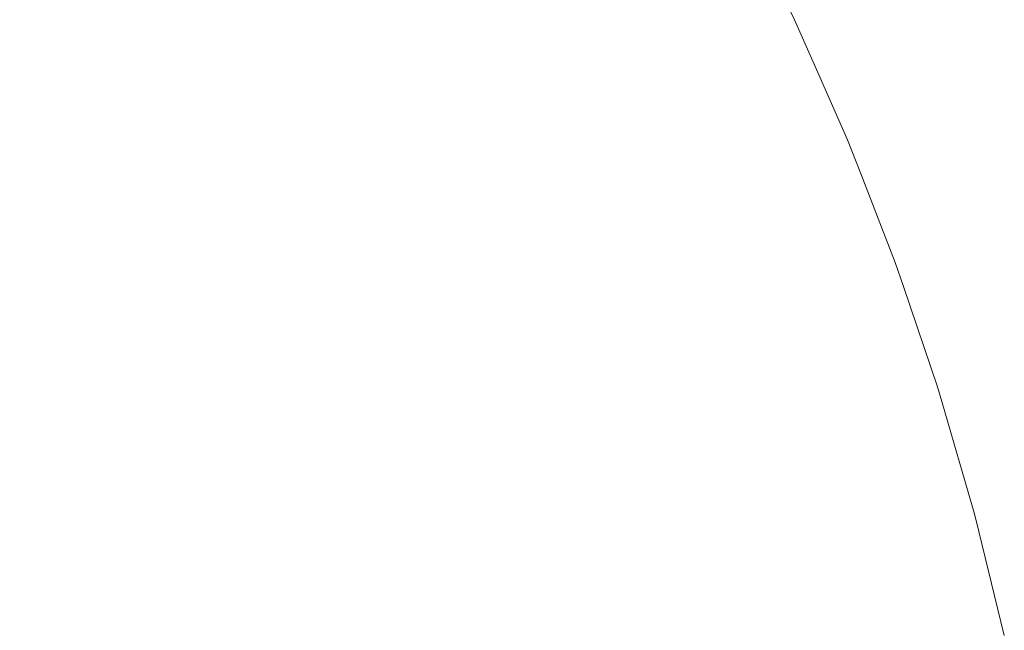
# Model space of a CAD drawing. Header units: centimetres. Extents: x -26 to 27.3, y -25.9 to -24.1.
# Tile 220 of 224: x 27.2474 to 27.2801, y -24.1379 to -24.1176. Entities that reach past the tile are written whole.
import ezdxf

# ---------------------------------------------------------------- set-up
doc = ezdxf.new("R2010")
doc.units = ezdxf.units.CM
doc.header["$LTSCALE"] = 2.54
doc.layers.add('Lucido design-1', color=7, linetype='Continuous')

# ---------------------------------------------------------------- blocks, each defined once
blk = doc.blocks.new('Gruppo-7-1')
at = {"color": 7, "linetype": 'Continuous', "lineweight": 9}
for points, invisible_edges in [([(27.263136, -24.113343, 1181.6862), (27.26509, -24.116904, 1181.6862), (27.263688, -24.117634, 1181.682403), (27.261768, -24.114133, 1181.682403)], 15), ([(27.253372, -24.114749, 1182.376969), (27.255273, -24.117883, 1182.376969), (27.25718, -24.116782, 1182.373397), (27.255229, -24.113566, 1182.373397)], 15), ([(27.270988, -24.113834, 1182.329948), (27.272912, -24.117736, 1182.329948), (27.273106, -24.117646, 1182.325802), (27.271177, -24.113735, 1182.325802)], 15), ([(27.271177, -24.113735, 1182.325802), (27.273106, -24.117646, 1182.325802), (27.273149, -24.117626, 1182.322727), (27.272026, -24.11535, 1182.322727)], 11), ([(27.254933, -24.113754, 1181.671466), (27.256877, -24.116957, 1181.671466), (27.254995, -24.118043, 1181.667991), (27.253101, -24.114922, 1181.667991)], 15), ([(27.260592, -24.114812, 1182.366002), (27.262483, -24.118261, 1182.366002), (27.264019, -24.117461, 1182.362192), (27.262091, -24.113946, 1182.362192)], 15), ([(27.27015, -24.11427, 1182.338205), (27.272057, -24.118135, 1182.338205), (27.272562, -24.1179, 1182.334084), (27.270645, -24.114012, 1182.334084)], 15), ([(27.270899, -24.11388, 1181.714235), (27.272821, -24.117779, 1181.714235), (27.272426, -24.117963, 1181.71012), (27.270511, -24.114082, 1181.71012)], 15), ([(27.270645, -24.114012, 1182.334084), (27.272562, -24.1179, 1182.334084), (27.272912, -24.117736, 1182.329948), (27.270988, -24.113834, 1182.329948)], 15), ([(27.271135, -24.113757, 1181.718367), (27.273063, -24.117666, 1181.718367), (27.272821, -24.117779, 1181.714235), (27.270899, -24.11388, 1181.714235)], 15), ([(27.272026, -24.11535, 1181.722727), (27.273149, -24.117626, 1181.722727), (27.273063, -24.117666, 1181.718367), (27.271135, -24.113757, 1181.718367)], 14), ([(27.261768, -24.114133, 1181.682403), (27.263688, -24.117634, 1181.682403), (27.26215, -24.118434, 1181.678678), (27.260266, -24.115, 1181.678678)], 15), ([(27.269974, -24.114361, 1181.706031), (27.271877, -24.118219, 1181.706031), (27.271176, -24.118546, 1181.701974), (27.269288, -24.114718, 1181.701974)], 15), ([(27.269503, -24.114606, 1182.342302), (27.271395, -24.118444, 1182.342302), (27.272057, -24.118135, 1182.338205), (27.27015, -24.11427, 1182.338205)], 15), ([(27.270511, -24.114082, 1181.71012), (27.272426, -24.117963, 1181.71012), (27.271877, -24.118219, 1181.706031), (27.269974, -24.114361, 1181.706031)], 15), ([(27.247177, -24.114613, 1181.661332), (27.24909, -24.117477, 1181.661332), (27.246919, -24.11886, 1181.658157), (27.245068, -24.11609, 1181.658157)], 15), ([(27.245198, -24.115999, 1182.387108), (27.247053, -24.118775, 1182.387108), (27.249281, -24.117355, 1182.383831), (27.247362, -24.114484, 1182.383831)], 15), ([(27.269288, -24.114718, 1181.701974), (27.271176, -24.118546, 1181.701974), (27.270324, -24.118943, 1181.697955), (27.268454, -24.115152, 1181.697955)], 15), ([(27.268704, -24.115022, 1182.346369), (27.270579, -24.118824, 1182.346369), (27.271395, -24.118444, 1182.342302), (27.269503, -24.114606, 1182.342302)], 15), ([(27.253101, -24.114922, 1181.667991), (27.254995, -24.118043, 1181.667991), (27.252994, -24.119199, 1181.664611), (27.251152, -24.116163, 1181.664611)], 15), ([(27.251388, -24.116013, 1182.380449), (27.253236, -24.119059, 1182.380449), (27.255273, -24.117883, 1182.376969), (27.253372, -24.114749, 1182.376969)], 15), ([(27.260266, -24.115, 1181.678678), (27.26215, -24.118434, 1181.678678), (27.260479, -24.119304, 1181.67503), (27.258635, -24.115942, 1181.67503)], 15), ([(27.258954, -24.115758, 1182.369739), (27.260806, -24.119134, 1182.369739), (27.262483, -24.118261, 1182.366002), (27.260592, -24.114812, 1182.366002)], 15), ([(27.267755, -24.115516, 1182.350399), (27.26961, -24.119276, 1182.350399), (27.270579, -24.118824, 1182.346369), (27.268704, -24.115022, 1182.346369)], 15), ([(27.268454, -24.115152, 1181.697955), (27.270324, -24.118943, 1181.697955), (27.269324, -24.11941, 1181.693983), (27.267476, -24.115662, 1181.693983)], 15), ([(27.267476, -24.115662, 1181.693983), (27.269324, -24.11941, 1181.693983), (27.268177, -24.119944, 1181.690062), (27.266353, -24.116246, 1181.690062)], 15), ([(27.266657, -24.116088, 1182.354384), (27.268488, -24.1198, 1182.354384), (27.26961, -24.119276, 1182.350399), (27.267755, -24.115516, 1182.350399)], 15), ([(27.249281, -24.117355, 1182.383831), (27.251073, -24.120308, 1182.383831), (27.253236, -24.119059, 1182.380449), (27.251388, -24.116013, 1182.380449)], 15), ([(27.258635, -24.115942, 1181.67503), (27.260479, -24.119304, 1181.67503), (27.258679, -24.120241, 1181.671466), (27.256877, -24.116957, 1181.671466)], 15), ([(27.25718, -24.116782, 1182.373397), (27.258989, -24.120079, 1182.373397), (27.260806, -24.119134, 1182.369739), (27.258954, -24.115758, 1182.369739)], 15), ([(27.251152, -24.116163, 1181.664611), (27.252994, -24.119199, 1181.664611), (27.250877, -24.120421, 1181.661332), (27.24909, -24.117477, 1181.661332)], 15), ([(27.266353, -24.116246, 1181.690062), (27.268177, -24.119944, 1181.690062), (27.266886, -24.120546, 1181.6862), (27.26509, -24.116904, 1181.6862)], 15), ([(27.265411, -24.116736, 1182.358317), (27.267215, -24.120393, 1182.358317), (27.268488, -24.1198, 1182.354384), (27.266657, -24.116088, 1182.354384)], 15), ([(27.256877, -24.116957, 1181.671466), (27.258679, -24.120241, 1181.671466), (27.256752, -24.121244, 1181.667991), (27.254995, -24.118043, 1181.667991)], 15), ([(27.255273, -24.117883, 1182.376969), (27.257036, -24.121096, 1182.376969), (27.258989, -24.120079, 1182.373397), (27.25718, -24.116782, 1182.373397)], 15), ([(27.26509, -24.116904, 1181.6862), (27.266886, -24.120546, 1181.6862), (27.265454, -24.121214, 1181.682403), (27.263688, -24.117634, 1181.682403)], 15), ([(27.264019, -24.117461, 1182.362192), (27.265792, -24.121056, 1182.362192), (27.267215, -24.120393, 1182.358317), (27.265411, -24.116736, 1182.358317)], 15), ([(27.24909, -24.117477, 1181.661332), (27.250877, -24.120421, 1181.661332), (27.248647, -24.121708, 1181.658157), (27.246919, -24.11886, 1181.658157)], 15), ([(27.247053, -24.118775, 1182.387108), (27.248785, -24.121629, 1182.387108), (27.251073, -24.120308, 1182.383831), (27.249281, -24.117355, 1182.383831)], 15), ([(27.263688, -24.117634, 1181.682403), (27.265454, -24.121214, 1181.682403), (27.263882, -24.121947, 1181.678678), (27.26215, -24.118434, 1181.678678)], 15), ([(27.262483, -24.118261, 1182.366002), (27.264223, -24.121788, 1182.366002), (27.265792, -24.121056, 1182.362192), (27.264019, -24.117461, 1182.362192)], 15), ([(27.272912, -24.117736, 1182.329948), (27.274665, -24.12172, 1182.329948), (27.274862, -24.121638, 1182.325802), (27.273106, -24.117646, 1182.325802)], 15), ([(27.273063, -24.117666, 1181.718367), (27.273149, -24.117626, 1181.722727), (27.273754, -24.119003, 1181.722727)], 9), ([(27.273754, -24.119003, 1182.322727), (27.273149, -24.117626, 1182.322727), (27.273106, -24.117646, 1182.325802)], 10), ([(27.273106, -24.117646, 1182.325802), (27.274862, -24.121638, 1182.325802), (27.274906, -24.12162, 1182.322727), (27.273754, -24.119003, 1182.322727)], 11), ([(27.273149, -24.117626, 1182.322727), (27.273754, -24.119003, 1182.322727), (27.273754, -24.119003, 1181.722727), (27.273149, -24.117626, 1181.722727)], 10), ([(27.253236, -24.119059, 1182.380449), (27.25495, -24.122182, 1182.380449), (27.257036, -24.121096, 1182.376969), (27.255273, -24.117883, 1182.376969)], 15), ([(27.272426, -24.117963, 1181.71012), (27.274169, -24.121925, 1181.71012), (27.273609, -24.122157, 1181.706031), (27.271877, -24.118219, 1181.706031)], 15), ([(27.272057, -24.118135, 1182.338205), (27.273793, -24.122081, 1182.338205), (27.274308, -24.121867, 1182.334084), (27.272562, -24.1179, 1182.334084)], 15), ([(27.272821, -24.117779, 1181.714235), (27.274572, -24.121758, 1181.714235), (27.274169, -24.121925, 1181.71012), (27.272426, -24.117963, 1181.71012)], 15), ([(27.272562, -24.1179, 1182.334084), (27.274308, -24.121867, 1182.334084), (27.274665, -24.12172, 1182.329948), (27.272912, -24.117736, 1182.329948)], 15), ([(27.273063, -24.117666, 1181.718367), (27.274818, -24.121656, 1181.718367), (27.274572, -24.121758, 1181.714235), (27.272821, -24.117779, 1181.714235)], 15), ([(27.273754, -24.119003, 1181.722727), (27.274906, -24.12162, 1181.722727), (27.274818, -24.121656, 1181.718367), (27.273063, -24.117666, 1181.718367)], 14), ([(27.254995, -24.118043, 1181.667991), (27.256752, -24.121244, 1181.667991), (27.254702, -24.122311, 1181.664611), (27.252994, -24.119199, 1181.664611)], 15), ([(27.260806, -24.119134, 1182.369739), (27.262509, -24.122587, 1182.369739), (27.264223, -24.121788, 1182.366002), (27.262483, -24.118261, 1182.366002)], 15), ([(27.271877, -24.118219, 1181.706031), (27.273609, -24.122157, 1181.706031), (27.272894, -24.122453, 1181.701974), (27.271176, -24.118546, 1181.701974)], 15), ([(27.271395, -24.118444, 1182.342302), (27.273119, -24.12236, 1182.342302), (27.273793, -24.122081, 1182.338205), (27.272057, -24.118135, 1182.338205)], 15), ([(27.26215, -24.118434, 1181.678678), (27.263882, -24.121947, 1181.678678), (27.262175, -24.122743, 1181.67503), (27.260479, -24.119304, 1181.67503)], 15), ([(27.271176, -24.118546, 1181.701974), (27.272894, -24.122453, 1181.701974), (27.272026, -24.122812, 1181.697955), (27.270324, -24.118943, 1181.697955)], 15), ([(27.270579, -24.118824, 1182.346369), (27.272287, -24.122705, 1182.346369), (27.273119, -24.12236, 1182.342302), (27.271395, -24.118444, 1182.342302)], 15), ([(27.246919, -24.11886, 1181.658157), (27.248647, -24.121708, 1181.658157), (27.246309, -24.123058, 1181.655094), (27.244642, -24.120311, 1181.655094)], 15), ([(27.244709, -24.120268, 1182.390274), (27.246378, -24.123019, 1182.390274), (27.248785, -24.121629, 1182.387108), (27.247053, -24.118775, 1182.387108)], 15), ([(27.270324, -24.118943, 1181.697955), (27.272026, -24.122812, 1181.697955), (27.271007, -24.123235, 1181.693983), (27.269324, -24.11941, 1181.693983)], 15), ([(27.26961, -24.119276, 1182.350399), (27.271298, -24.123114, 1182.350399), (27.272287, -24.122705, 1182.346369), (27.270579, -24.118824, 1182.346369)], 15), ([(27.252994, -24.119199, 1181.664611), (27.254702, -24.122311, 1181.664611), (27.252533, -24.12344, 1181.661332), (27.250877, -24.120421, 1181.661332)], 15), ([(27.251073, -24.120308, 1182.383831), (27.252734, -24.123336, 1182.383831), (27.25495, -24.122182, 1182.380449), (27.253236, -24.119059, 1182.380449)], 15), ([(27.258989, -24.120079, 1182.373397), (27.260653, -24.123453, 1182.373397), (27.262509, -24.122587, 1182.369739), (27.260806, -24.119134, 1182.369739)], 15), ([(27.268488, -24.1198, 1182.354384), (27.270154, -24.123588, 1182.354384), (27.271298, -24.123114, 1182.350399), (27.26961, -24.119276, 1182.350399)], 15), ([(27.274906, -24.12162, 1181.722727), (27.273754, -24.119003, 1181.722727), (27.273754, -24.119003, 1182.322727), (27.274906, -24.12162, 1182.322727)], 10), ([(27.260479, -24.119304, 1181.67503), (27.262175, -24.122743, 1181.67503), (27.260335, -24.123601, 1181.671466), (27.258679, -24.120241, 1181.671466)], 15), ([(27.269324, -24.11941, 1181.693983), (27.271007, -24.123235, 1181.693983), (27.269838, -24.123719, 1181.690062), (27.268177, -24.119944, 1181.690062)], 15), ([(27.268177, -24.119944, 1181.690062), (27.269838, -24.123719, 1181.690062), (27.268522, -24.124264, 1181.6862), (27.266886, -24.120546, 1181.6862)], 15), ([(27.267215, -24.120393, 1182.358317), (27.268857, -24.124125, 1182.358317), (27.270154, -24.123588, 1182.354384), (27.268488, -24.1198, 1182.354384)], 15), ([(27.258679, -24.120241, 1181.671466), (27.260335, -24.123601, 1181.671466), (27.258367, -24.124519, 1181.667991), (27.256752, -24.121244, 1181.667991)], 15), ([(27.257036, -24.121096, 1182.376969), (27.258658, -24.124384, 1182.376969), (27.260653, -24.123453, 1182.373397), (27.258989, -24.120079, 1182.373397)], 15), ([(27.250877, -24.120421, 1181.661332), (27.252533, -24.12344, 1181.661332), (27.25025, -24.124629, 1181.658157), (27.248647, -24.121708, 1181.658157)], 15), ([(27.248785, -24.121629, 1182.387108), (27.250391, -24.124556, 1182.387108), (27.252734, -24.123336, 1182.383831), (27.251073, -24.120308, 1182.383831)], 15), ([(27.266886, -24.120546, 1181.6862), (27.268522, -24.124264, 1181.6862), (27.267062, -24.124869, 1181.682403), (27.265454, -24.121214, 1181.682403)], 15), ([(27.265792, -24.121056, 1182.362192), (27.267407, -24.124726, 1182.362192), (27.268857, -24.124125, 1182.358317), (27.267215, -24.120393, 1182.358317)], 15), ([(27.256752, -24.121244, 1181.667991), (27.258367, -24.124519, 1181.667991), (27.256272, -24.125496, 1181.664611), (27.254702, -24.122311, 1181.664611)], 15), ([(27.25495, -24.122182, 1182.380449), (27.256526, -24.125378, 1182.380449), (27.258658, -24.124384, 1182.376969), (27.257036, -24.121096, 1182.376969)], 15), ([(27.265454, -24.121214, 1181.682403), (27.267062, -24.124869, 1181.682403), (27.26546, -24.125532, 1181.678678), (27.263882, -24.121947, 1181.678678)], 15), ([(27.264223, -24.121788, 1182.366002), (27.265807, -24.125388, 1182.366002), (27.267407, -24.124726, 1182.362192), (27.265792, -24.121056, 1182.362192)], 15), ([(27.248647, -24.121708, 1181.658157), (27.25025, -24.124629, 1181.658157), (27.247855, -24.125876, 1181.655094), (27.246309, -24.123058, 1181.655094)], 15), ([(27.246378, -24.123019, 1182.390274), (27.247925, -24.125839, 1182.390274), (27.250391, -24.124556, 1182.387108), (27.248785, -24.121629, 1182.387108)], 15), ([(27.262509, -24.122587, 1182.369739), (27.26406, -24.126112, 1182.369739), (27.265807, -24.125388, 1182.366002), (27.264223, -24.121788, 1182.366002)], 15), ([(27.273793, -24.122081, 1182.338205), (27.275355, -24.126098, 1182.338205), (27.275879, -24.125907, 1182.334084), (27.274308, -24.121867, 1182.334084)], 15), ([(27.274572, -24.121758, 1181.714235), (27.276148, -24.12581, 1181.714235), (27.275737, -24.125959, 1181.71012), (27.274169, -24.121925, 1181.71012)], 15), ([(27.274308, -24.121867, 1182.334084), (27.275879, -24.125907, 1182.334084), (27.276242, -24.125775, 1182.329948), (27.274665, -24.12172, 1182.329948)], 15), ([(27.274818, -24.121656, 1181.718367), (27.276398, -24.125719, 1181.718367), (27.276148, -24.12581, 1181.714235), (27.274572, -24.121758, 1181.714235)], 15), ([(27.274665, -24.12172, 1182.329948), (27.276242, -24.125775, 1182.329948), (27.276443, -24.125702, 1182.325802), (27.274862, -24.121638, 1182.325802)], 15), ([(27.274818, -24.121656, 1181.718367), (27.274906, -24.12162, 1181.722727), (27.275333, -24.122718, 1181.722727)], 9), ([(27.275333, -24.122718, 1181.722727), (27.276487, -24.125686, 1181.722727), (27.276398, -24.125719, 1181.718367), (27.274818, -24.121656, 1181.718367)], 14), ([(27.275333, -24.122718, 1182.322727), (27.274906, -24.12162, 1182.322727), (27.274862, -24.121638, 1182.325802)], 10), ([(27.274862, -24.121638, 1182.325802), (27.276443, -24.125702, 1182.325802), (27.276487, -24.125686, 1182.322727), (27.275333, -24.122718, 1182.322727)], 11), ([(27.274906, -24.12162, 1182.322727), (27.275333, -24.122718, 1182.322727), (27.275333, -24.122718, 1181.722727), (27.274906, -24.12162, 1181.722727)], 10), ([(27.252734, -24.123336, 1182.383831), (27.254261, -24.126434, 1182.383831), (27.256526, -24.125378, 1182.380449), (27.25495, -24.122182, 1182.380449)], 15), ([(27.263882, -24.121947, 1181.678678), (27.26546, -24.125532, 1181.678678), (27.26372, -24.126253, 1181.67503), (27.262175, -24.122743, 1181.67503)], 15), ([(27.273609, -24.122157, 1181.706031), (27.275168, -24.126166, 1181.706031), (27.274441, -24.126431, 1181.701974), (27.272894, -24.122453, 1181.701974)], 15), ([(27.273119, -24.12236, 1182.342302), (27.274669, -24.126348, 1182.342302), (27.275355, -24.126098, 1182.338205), (27.273793, -24.122081, 1182.338205)], 15), ([(27.274169, -24.121925, 1181.71012), (27.275737, -24.125959, 1181.71012), (27.275168, -24.126166, 1181.706031), (27.273609, -24.122157, 1181.706031)], 15), ([(27.254702, -24.122311, 1181.664611), (27.256272, -24.125496, 1181.664611), (27.254056, -24.126529, 1181.661332), (27.252533, -24.12344, 1181.661332)], 15), ([(27.272894, -24.122453, 1181.701974), (27.274441, -24.126431, 1181.701974), (27.273558, -24.126752, 1181.697955), (27.272026, -24.122812, 1181.697955)], 15), ([(27.272287, -24.122705, 1182.346369), (27.273823, -24.126656, 1182.346369), (27.274669, -24.126348, 1182.342302), (27.273119, -24.12236, 1182.342302)], 15), ([(27.262175, -24.122743, 1181.67503), (27.26372, -24.126253, 1181.67503), (27.261844, -24.12703, 1181.671466), (27.260335, -24.123601, 1181.671466)], 15), ([(27.260653, -24.123453, 1182.373397), (27.262168, -24.126896, 1182.373397), (27.26406, -24.126112, 1182.369739), (27.262509, -24.122587, 1182.369739)], 15), ([(27.272026, -24.122812, 1181.697955), (27.273558, -24.126752, 1181.697955), (27.272521, -24.127129, 1181.693983), (27.271007, -24.123235, 1181.693983)], 15), ([(27.271298, -24.123114, 1182.350399), (27.272818, -24.127022, 1182.350399), (27.273823, -24.126656, 1182.346369), (27.272287, -24.122705, 1182.346369)], 15), ([(27.276487, -24.125686, 1181.722727), (27.275333, -24.122718, 1181.722727), (27.275333, -24.122718, 1182.322727), (27.276487, -24.125686, 1182.322727)], 10), ([(27.243854, -24.124476, 1182.393323), (27.24534, -24.127185, 1182.393323), (27.247925, -24.125839, 1182.390274), (27.246378, -24.123019, 1182.390274)], 15), ([(27.246309, -24.123058, 1181.655094), (27.247855, -24.125876, 1181.655094), (27.245354, -24.127178, 1181.652146), (27.243867, -24.124468, 1181.652146)], 15), ([(27.270154, -24.123588, 1182.354384), (27.271654, -24.127445, 1182.354384), (27.272818, -24.127022, 1182.350399), (27.271298, -24.123114, 1182.350399)], 15), ([(27.252533, -24.12344, 1181.661332), (27.254056, -24.126529, 1181.661332), (27.251723, -24.127617, 1181.658157), (27.25025, -24.124629, 1181.658157)], 15), ([(27.250391, -24.124556, 1182.387108), (27.251867, -24.12755, 1182.387108), (27.254261, -24.126434, 1182.383831), (27.252734, -24.123336, 1182.383831)], 15), ([(27.258658, -24.124384, 1182.376969), (27.260134, -24.127738, 1182.376969), (27.262168, -24.126896, 1182.373397), (27.260653, -24.123453, 1182.373397)], 15), ([(27.271007, -24.123235, 1181.693983), (27.272521, -24.127129, 1181.693983), (27.271333, -24.127562, 1181.690062), (27.269838, -24.123719, 1181.690062)], 15), ([(27.260335, -24.123601, 1181.671466), (27.261844, -24.12703, 1181.671466), (27.259837, -24.127861, 1181.667991), (27.258367, -24.124519, 1181.667991)], 15), ([(27.269838, -24.123719, 1181.690062), (27.271333, -24.127562, 1181.690062), (27.269994, -24.128049, 1181.6862), (27.268522, -24.124264, 1181.6862)], 15), ([(27.268857, -24.124125, 1182.358317), (27.270334, -24.127925, 1182.358317), (27.271654, -24.127445, 1182.354384), (27.270154, -24.123588, 1182.354384)], 15), ([(27.267407, -24.124726, 1182.362192), (27.26886, -24.128462, 1182.362192), (27.270334, -24.127925, 1182.358317), (27.268857, -24.124125, 1182.358317)], 15), ([(27.258367, -24.124519, 1181.667991), (27.259837, -24.127861, 1181.667991), (27.257702, -24.128746, 1181.664611), (27.256272, -24.125496, 1181.664611)], 15), ([(27.256526, -24.125378, 1182.380449), (27.257961, -24.128639, 1182.380449), (27.260134, -24.127738, 1182.376969), (27.258658, -24.124384, 1182.376969)], 15), ([(27.268522, -24.124264, 1181.6862), (27.269994, -24.128049, 1181.6862), (27.268509, -24.12859, 1181.682403), (27.267062, -24.124869, 1181.682403)], 15), ([(27.25025, -24.124629, 1181.658157), (27.251723, -24.127617, 1181.658157), (27.249276, -24.128758, 1181.655094), (27.247855, -24.125876, 1181.655094)], 15), ([(27.247925, -24.125839, 1182.390274), (27.249348, -24.128725, 1182.390274), (27.251867, -24.12755, 1182.387108), (27.250391, -24.124556, 1182.387108)], 15), ([(27.265807, -24.125388, 1182.366002), (27.267233, -24.129054, 1182.366002), (27.26886, -24.128462, 1182.362192), (27.267407, -24.124726, 1182.362192)], 15), ([(27.267062, -24.124869, 1181.682403), (27.268509, -24.12859, 1181.682403), (27.26688, -24.129183, 1181.678678), (27.26546, -24.125532, 1181.678678)], 15), ([(27.256272, -24.125496, 1181.664611), (27.257702, -24.128746, 1181.664611), (27.255443, -24.129681, 1181.661332), (27.254056, -24.126529, 1181.661332)], 15), ([(27.254261, -24.126434, 1182.383831), (27.255652, -24.129595, 1182.383831), (27.257961, -24.128639, 1182.380449), (27.256526, -24.125378, 1182.380449)], 15), ([(27.26406, -24.126112, 1182.369739), (27.265456, -24.129701, 1182.369739), (27.267233, -24.129054, 1182.366002), (27.265807, -24.125388, 1182.366002)], 15), ([(27.26546, -24.125532, 1181.678678), (27.26688, -24.129183, 1181.678678), (27.265109, -24.129827, 1181.67503), (27.26372, -24.126253, 1181.67503)], 15), ([(27.276148, -24.12581, 1181.714235), (27.277545, -24.129926, 1181.714235), (27.277129, -24.130057, 1181.71012), (27.275737, -24.125959, 1181.71012)], 15), ([(27.275879, -24.125907, 1182.334084), (27.277273, -24.130012, 1182.334084), (27.277641, -24.129896, 1182.329948), (27.276242, -24.125775, 1182.329948)], 15), ([(27.276398, -24.125719, 1181.718367), (27.277799, -24.129846, 1181.718367), (27.277545, -24.129926, 1181.714235), (27.276148, -24.12581, 1181.714235)], 15), ([(27.276242, -24.125775, 1182.329948), (27.277641, -24.129896, 1182.329948), (27.277845, -24.129832, 1182.325802), (27.276443, -24.125702, 1182.325802)], 15), ([(27.276398, -24.125719, 1181.718367), (27.276487, -24.125686, 1181.722727), (27.27676, -24.12649, 1181.722727)], 9), ([(27.27676, -24.12649, 1181.722727), (27.27789, -24.129817, 1181.722727), (27.277799, -24.129846, 1181.718367), (27.276398, -24.125719, 1181.718367)], 14), ([(27.27676, -24.12649, 1182.322727), (27.276487, -24.125686, 1182.322727), (27.276443, -24.125702, 1182.325802)], 10), ([(27.276443, -24.125702, 1182.325802), (27.277845, -24.129832, 1182.325802), (27.27789, -24.129817, 1182.322727), (27.27676, -24.12649, 1182.322727)], 11), ([(27.276487, -24.125686, 1182.322727), (27.27676, -24.12649, 1182.322727), (27.27676, -24.12649, 1181.722727), (27.276487, -24.125686, 1181.722727)], 10), ([(27.24534, -24.127185, 1182.393323), (27.246707, -24.129956, 1182.393323), (27.249348, -24.128725, 1182.390274), (27.247925, -24.125839, 1182.390274)], 15), ([(27.247855, -24.125876, 1181.655094), (27.249276, -24.128758, 1181.655094), (27.246721, -24.12995, 1181.652146), (27.245354, -24.127178, 1181.652146)], 15), ([(27.262168, -24.126896, 1182.373397), (27.263531, -24.130402, 1182.373397), (27.265456, -24.129701, 1182.369739), (27.26406, -24.126112, 1182.369739)], 15), ([(27.274669, -24.126348, 1182.342302), (27.276045, -24.130399, 1182.342302), (27.27674, -24.13018, 1182.338205), (27.275355, -24.126098, 1182.338205)], 15), ([(27.275737, -24.125959, 1181.71012), (27.277129, -24.130057, 1181.71012), (27.276551, -24.130239, 1181.706031), (27.275168, -24.126166, 1181.706031)], 15), ([(27.275355, -24.126098, 1182.338205), (27.27674, -24.13018, 1182.338205), (27.277273, -24.130012, 1182.334084), (27.275879, -24.125907, 1182.334084)], 15), ([(27.251867, -24.12755, 1182.387108), (27.253212, -24.130606, 1182.387108), (27.255652, -24.129595, 1182.383831), (27.254261, -24.126434, 1182.383831)], 15), ([(27.26372, -24.126253, 1181.67503), (27.265109, -24.129827, 1181.67503), (27.263202, -24.130521, 1181.671466), (27.261844, -24.12703, 1181.671466)], 15), ([(27.274441, -24.126431, 1181.701974), (27.275813, -24.130472, 1181.701974), (27.274917, -24.130755, 1181.697955), (27.273558, -24.126752, 1181.697955)], 15), ([(27.273823, -24.126656, 1182.346369), (27.275186, -24.13067, 1182.346369), (27.276045, -24.130399, 1182.342302), (27.274669, -24.126348, 1182.342302)], 15), ([(27.275168, -24.126166, 1181.706031), (27.276551, -24.130239, 1181.706031), (27.275813, -24.130472, 1181.701974), (27.274441, -24.126431, 1181.701974)], 15), ([(27.254056, -24.126529, 1181.661332), (27.255443, -24.129681, 1181.661332), (27.253065, -24.130667, 1181.658157), (27.251723, -24.127617, 1181.658157)], 15), ([(27.273558, -24.126752, 1181.697955), (27.274917, -24.130755, 1181.697955), (27.273865, -24.131086, 1181.693983), (27.272521, -24.127129, 1181.693983)], 15), ([(27.272818, -24.127022, 1182.350399), (27.274166, -24.130992, 1182.350399), (27.275186, -24.13067, 1182.346369), (27.273823, -24.126656, 1182.346369)], 15), ([(27.27789, -24.129817, 1181.722727), (27.27676, -24.12649, 1181.722727), (27.27676, -24.12649, 1182.322727), (27.27789, -24.129817, 1182.322727)], 10), ([(27.261844, -24.12703, 1181.671466), (27.263202, -24.130521, 1181.671466), (27.261161, -24.131264, 1181.667991), (27.259837, -24.127861, 1181.667991)], 15), ([(27.260134, -24.127738, 1182.376969), (27.261462, -24.131155, 1182.376969), (27.263531, -24.130402, 1182.373397), (27.262168, -24.126896, 1182.373397)], 15), ([(27.272521, -24.127129, 1181.693983), (27.273865, -24.131086, 1181.693983), (27.272658, -24.131467, 1181.690062), (27.271333, -24.127562, 1181.690062)], 15), ([(27.271654, -24.127445, 1182.354384), (27.272985, -24.131364, 1182.354384), (27.274166, -24.130992, 1182.350399), (27.272818, -24.127022, 1182.350399)], 15), ([(27.270334, -24.127925, 1182.358317), (27.271645, -24.131786, 1182.358317), (27.272985, -24.131364, 1182.354384), (27.271654, -24.127445, 1182.354384)], 15), ([(27.251723, -24.127617, 1181.658157), (27.253065, -24.130667, 1181.658157), (27.250571, -24.1317, 1181.655094), (27.249276, -24.128758, 1181.655094)], 15), ([(27.249348, -24.128725, 1182.390274), (27.250644, -24.131669, 1182.390274), (27.253212, -24.130606, 1182.387108), (27.251867, -24.12755, 1182.387108)], 15), ([(27.257961, -24.128639, 1182.380449), (27.259252, -24.131959, 1182.380449), (27.261462, -24.131155, 1182.376969), (27.260134, -24.127738, 1182.376969)], 15), ([(27.271333, -24.127562, 1181.690062), (27.272658, -24.131467, 1181.690062), (27.2713, -24.131895, 1181.6862), (27.269994, -24.128049, 1181.6862)], 15), ([(27.259837, -24.127861, 1181.667991), (27.261161, -24.131264, 1181.667991), (27.258989, -24.132055, 1181.664611), (27.257702, -24.128746, 1181.664611)], 15), ([(27.269994, -24.128049, 1181.6862), (27.2713, -24.131895, 1181.6862), (27.269792, -24.132371, 1181.682403), (27.268509, -24.12859, 1181.682403)], 15), ([(27.26886, -24.128462, 1182.362192), (27.270148, -24.132258, 1182.362192), (27.271645, -24.131786, 1182.358317), (27.270334, -24.127925, 1182.358317)], 15), ([(27.246707, -24.129956, 1182.393323), (27.247952, -24.132784, 1182.393323), (27.250644, -24.131669, 1182.390274), (27.249348, -24.128725, 1182.390274)], 15), ([(27.249276, -24.128758, 1181.655094), (27.250571, -24.1317, 1181.655094), (27.247966, -24.132779, 1181.652146), (27.246721, -24.12995, 1181.652146)], 15), ([(27.257702, -24.128746, 1181.664611), (27.258989, -24.132055, 1181.664611), (27.256692, -24.132891, 1181.661332), (27.255443, -24.129681, 1181.661332)], 15), ([(27.255652, -24.129595, 1182.383831), (27.256904, -24.132814, 1182.383831), (27.259252, -24.131959, 1182.380449), (27.257961, -24.128639, 1182.380449)], 15), ([(27.268509, -24.12859, 1181.682403), (27.269792, -24.132371, 1181.682403), (27.268139, -24.132892, 1181.678678), (27.26688, -24.129183, 1181.678678)], 15), ([(27.267233, -24.129054, 1182.366002), (27.268497, -24.132779, 1182.366002), (27.270148, -24.132258, 1182.362192), (27.26886, -24.128462, 1182.362192)], 15), ([(27.265456, -24.129701, 1182.369739), (27.266693, -24.133348, 1182.369739), (27.268497, -24.132779, 1182.366002), (27.267233, -24.129054, 1182.366002)], 15), ([(27.26688, -24.129183, 1181.678678), (27.268139, -24.132892, 1181.678678), (27.266342, -24.133458, 1181.67503), (27.265109, -24.129827, 1181.67503)], 15), ([(27.255443, -24.129681, 1181.661332), (27.256692, -24.132891, 1181.661332), (27.254272, -24.133772, 1181.658157), (27.253065, -24.130667, 1181.658157)], 15), ([(27.253212, -24.130606, 1182.387108), (27.254422, -24.133717, 1182.387108), (27.256904, -24.132814, 1182.383831), (27.255652, -24.129595, 1182.383831)], 15), ([(27.263531, -24.130402, 1182.373397), (27.26474, -24.133963, 1182.373397), (27.266693, -24.133348, 1182.369739), (27.265456, -24.129701, 1182.369739)], 15), ([(27.243949, -24.131242, 1182.39625), (27.24514, -24.133949, 1182.39625), (27.247952, -24.132784, 1182.393323), (27.246707, -24.129956, 1182.393323)], 15), ([(27.246721, -24.12995, 1181.652146), (27.247966, -24.132779, 1181.652146), (27.245254, -24.133902, 1181.649318), (27.244061, -24.13119, 1181.649318)], 15), ([(27.265109, -24.129827, 1181.67503), (27.266342, -24.133458, 1181.67503), (27.264406, -24.134069, 1181.671466), (27.263202, -24.130521, 1181.671466)], 15), ([(27.277129, -24.130057, 1181.71012), (27.27834, -24.134213, 1181.71012), (27.277755, -24.134369, 1181.706031), (27.276551, -24.130239, 1181.706031)], 15), ([(27.27674, -24.13018, 1182.338205), (27.277947, -24.134318, 1182.338205), (27.278486, -24.134174, 1182.334084), (27.277273, -24.130012, 1182.334084)], 15), ([(27.277545, -24.129926, 1181.714235), (27.278762, -24.1341, 1181.714235), (27.27834, -24.134213, 1181.71012), (27.277129, -24.130057, 1181.71012)], 15), ([(27.277273, -24.130012, 1182.334084), (27.278486, -24.134174, 1182.334084), (27.278858, -24.134074, 1182.329948), (27.277641, -24.129896, 1182.329948)], 15), ([(27.277799, -24.129846, 1181.718367), (27.279019, -24.134031, 1181.718367), (27.278762, -24.1341, 1181.714235), (27.277545, -24.129926, 1181.714235)], 15), ([(27.277641, -24.129896, 1182.329948), (27.278858, -24.134074, 1182.329948), (27.279065, -24.134018, 1182.325802), (27.277845, -24.129832, 1182.325802)], 15), ([(27.277799, -24.129846, 1181.718367), (27.27789, -24.129817, 1181.722727), (27.278033, -24.130311, 1181.722727)], 9), ([(27.278033, -24.130311, 1181.722727), (27.279111, -24.134006, 1181.722727), (27.279019, -24.134031, 1181.718367), (27.277799, -24.129846, 1181.718367)], 14), ([(27.278033, -24.130311, 1182.322727), (27.27789, -24.129817, 1182.322727), (27.277845, -24.129832, 1182.325802)], 10), ([(27.277845, -24.129832, 1182.325802), (27.279065, -24.134018, 1182.325802), (27.279111, -24.134006, 1182.322727), (27.278033, -24.130311, 1182.322727)], 11), ([(27.27789, -24.129817, 1182.322727), (27.278033, -24.130311, 1182.322727), (27.278033, -24.130311, 1181.722727), (27.27789, -24.129817, 1181.722727)], 10), ([(27.261462, -24.131155, 1182.376969), (27.26264, -24.134625, 1182.376969), (27.26474, -24.133963, 1182.373397), (27.263531, -24.130402, 1182.373397)], 15), ([(27.275186, -24.13067, 1182.346369), (27.276372, -24.13474, 1182.346369), (27.277242, -24.134507, 1182.342302), (27.276045, -24.130399, 1182.342302)], 15), ([(27.276551, -24.130239, 1181.706031), (27.277755, -24.134369, 1181.706031), (27.277008, -24.13457, 1181.701974), (27.275813, -24.130472, 1181.701974)], 15), ([(27.276045, -24.130399, 1182.342302), (27.277242, -24.134507, 1182.342302), (27.277947, -24.134318, 1182.338205), (27.27674, -24.13018, 1182.338205)], 15), ([(27.279111, -24.134006, 1181.722727), (27.278033, -24.130311, 1181.722727), (27.278033, -24.130311, 1182.322727), (27.279111, -24.134006, 1182.322727)], 10), ([(27.253065, -24.130667, 1181.658157), (27.254272, -24.133772, 1181.658157), (27.251736, -24.134695, 1181.655094), (27.250571, -24.1317, 1181.655094)], 15), ([(27.250644, -24.131669, 1182.390274), (27.25181, -24.134668, 1182.390274), (27.254422, -24.133717, 1182.387108), (27.253212, -24.130606, 1182.387108)], 15), ([(27.263202, -24.130521, 1181.671466), (27.264406, -24.134069, 1181.671466), (27.262334, -24.134722, 1181.667991), (27.261161, -24.131264, 1181.667991)], 15), ([(27.274166, -24.130992, 1182.350399), (27.275339, -24.135017, 1182.350399), (27.276372, -24.13474, 1182.346369), (27.275186, -24.13067, 1182.346369)], 15), ([(27.275813, -24.130472, 1181.701974), (27.277008, -24.13457, 1181.701974), (27.2761, -24.134813, 1181.697955), (27.274917, -24.130755, 1181.697955)], 15), ([(27.272985, -24.131364, 1182.354384), (27.274143, -24.135337, 1182.354384), (27.275339, -24.135017, 1182.350399), (27.274166, -24.130992, 1182.350399)], 15), ([(27.274917, -24.130755, 1181.697955), (27.2761, -24.134813, 1181.697955), (27.275034, -24.135098, 1181.693983), (27.273865, -24.131086, 1181.693983)], 15), ([(27.261161, -24.131264, 1181.667991), (27.262334, -24.134722, 1181.667991), (27.26013, -24.135417, 1181.664611), (27.258989, -24.132055, 1181.664611)], 15), ([(27.259252, -24.131959, 1182.380449), (27.260397, -24.135333, 1182.380449), (27.26264, -24.134625, 1182.376969), (27.261462, -24.131155, 1182.376969)], 15), ([(27.271645, -24.131786, 1182.358317), (27.272786, -24.135701, 1182.358317), (27.274143, -24.135337, 1182.354384), (27.272985, -24.131364, 1182.354384)], 15), ([(27.273865, -24.131086, 1181.693983), (27.275034, -24.135098, 1181.693983), (27.273812, -24.135426, 1181.690062), (27.272658, -24.131467, 1181.690062)], 15), ([(27.247952, -24.132784, 1182.393323), (27.249072, -24.135664, 1182.393323), (27.25181, -24.134668, 1182.390274), (27.250644, -24.131669, 1182.390274)], 15), ([(27.250571, -24.1317, 1181.655094), (27.251736, -24.134695, 1181.655094), (27.249086, -24.135659, 1181.652146), (27.247966, -24.132779, 1181.652146)], 15), ([(27.272658, -24.131467, 1181.690062), (27.273812, -24.135426, 1181.690062), (27.272436, -24.135794, 1181.6862), (27.2713, -24.131895, 1181.6862)], 15), ([(27.256904, -24.132814, 1182.383831), (27.258014, -24.136084, 1182.383831), (27.260397, -24.135333, 1182.380449), (27.259252, -24.131959, 1182.380449)], 15), ([(27.2713, -24.131895, 1181.6862), (27.272436, -24.135794, 1181.6862), (27.270909, -24.136204, 1181.682403), (27.269792, -24.132371, 1181.682403)], 15), ([(27.270148, -24.132258, 1182.362192), (27.27127, -24.136107, 1182.362192), (27.272786, -24.135701, 1182.358317), (27.271645, -24.131786, 1182.358317)], 15), ([(27.258989, -24.132055, 1181.664611), (27.26013, -24.135417, 1181.664611), (27.257799, -24.136152, 1181.661332), (27.256692, -24.132891, 1181.661332)], 15), ([(27.268497, -24.132779, 1182.366002), (27.269598, -24.136555, 1182.366002), (27.27127, -24.136107, 1182.362192), (27.270148, -24.132258, 1182.362192)], 15), ([(27.269792, -24.132371, 1181.682403), (27.270909, -24.136204, 1181.682403), (27.269235, -24.136652, 1181.678678), (27.268139, -24.132892, 1181.678678)], 15), ([(27.24514, -24.133949, 1182.39625), (27.246212, -24.136705, 1182.39625), (27.249072, -24.135664, 1182.393323), (27.247952, -24.132784, 1182.393323)], 15), ([(27.247966, -24.132779, 1181.652146), (27.249086, -24.135659, 1181.652146), (27.246328, -24.136663, 1181.649318), (27.245254, -24.133902, 1181.649318)], 15), ([(27.256692, -24.132891, 1181.661332), (27.257799, -24.136152, 1181.661332), (27.255343, -24.136926, 1181.658157), (27.254272, -24.133772, 1181.658157)], 15), ([(27.254422, -24.133717, 1182.387108), (27.255495, -24.136878, 1182.387108), (27.258014, -24.136084, 1182.383831), (27.256904, -24.132814, 1182.383831)], 15), ([(27.268139, -24.132892, 1181.678678), (27.269235, -24.136652, 1181.678678), (27.267415, -24.13714, 1181.67503), (27.266342, -24.133458, 1181.67503)], 15), ([(27.266693, -24.133348, 1182.369739), (27.267771, -24.137044, 1182.369739), (27.269598, -24.136555, 1182.366002), (27.268497, -24.132779, 1182.366002)], 15), ([(27.26474, -24.133963, 1182.373397), (27.265793, -24.137575, 1182.373397), (27.267771, -24.137044, 1182.369739), (27.266693, -24.133348, 1182.369739)], 15), ([(27.266342, -24.133458, 1181.67503), (27.267415, -24.13714, 1181.67503), (27.265454, -24.137665, 1181.671466), (27.264406, -24.134069, 1181.671466)], 15), ([(27.254272, -24.133772, 1181.658157), (27.255343, -24.136926, 1181.658157), (27.252769, -24.137738, 1181.655094), (27.251736, -24.134695, 1181.655094)], 15), ([(27.25181, -24.134668, 1182.390274), (27.252844, -24.137714, 1182.390274), (27.255495, -24.136878, 1182.387108), (27.254422, -24.133717, 1182.387108)], 15), ([(27.26264, -24.134625, 1182.376969), (27.263666, -24.138144, 1182.376969), (27.265793, -24.137575, 1182.373397), (27.26474, -24.133963, 1182.373397)], 15), ([(27.264406, -24.134069, 1181.671466), (27.265454, -24.137665, 1181.671466), (27.263356, -24.138227, 1181.667991), (27.262334, -24.134722, 1181.667991)], 15), ([(27.277242, -24.134507, 1182.342302), (27.278259, -24.138663, 1182.342302), (27.278971, -24.138505, 1182.338205), (27.277947, -24.134318, 1182.338205)], 15), ([(27.27834, -24.134213, 1181.71012), (27.279369, -24.138417, 1181.71012), (27.278777, -24.138548, 1181.706031), (27.277755, -24.134369, 1181.706031)], 15), ([(27.277947, -24.134318, 1182.338205), (27.278971, -24.138505, 1182.338205), (27.279516, -24.138384, 1182.334084), (27.278486, -24.134174, 1182.334084)], 15), ([(27.278762, -24.1341, 1181.714235), (27.279795, -24.138322, 1181.714235), (27.279369, -24.138417, 1181.71012), (27.27834, -24.134213, 1181.71012)], 15), ([(27.278486, -24.134174, 1182.334084), (27.279516, -24.138384, 1182.334084), (27.279893, -24.138301, 1182.329948), (27.278858, -24.134074, 1182.329948)], 15), ([(27.279019, -24.134031, 1181.718367), (27.280055, -24.138265, 1181.718367), (27.279795, -24.138322, 1181.714235), (27.278762, -24.1341, 1181.714235)], 15), ([(27.278858, -24.134074, 1182.329948), (27.279893, -24.138301, 1182.329948), (27.280101, -24.138254, 1182.325802), (27.279065, -24.134018, 1182.325802)], 15), ([(27.279019, -24.134031, 1181.718367), (27.279111, -24.134006, 1181.722727), (27.279152, -24.134175, 1181.722727)], 9), ([(27.280055, -24.138265, 1181.718367), (27.279019, -24.134031, 1181.718367), (27.279152, -24.134175, 1181.722727), (27.280107, -24.138079, 1181.722727)], 11), ([(27.279152, -24.134175, 1182.322727), (27.279111, -24.134006, 1182.322727), (27.279065, -24.134018, 1182.325802)], 10), ([(27.280107, -24.138079, 1182.322727), (27.279152, -24.134175, 1182.322727), (27.279065, -24.134018, 1182.325802), (27.280101, -24.138254, 1182.325802)], 14), ([(27.279111, -24.134006, 1182.322727), (27.279152, -24.134175, 1182.322727), (27.279152, -24.134175, 1181.722727), (27.279111, -24.134006, 1181.722727)], 10), ([(27.279152, -24.134175, 1181.722727), (27.279152, -24.134175, 1182.322727), (27.280107, -24.138079, 1182.322727), (27.280107, -24.138079, 1181.722727)], 5), ([(27.260397, -24.135333, 1182.380449), (27.261394, -24.138753, 1182.380449), (27.263666, -24.138144, 1182.376969), (27.26264, -24.134625, 1182.376969)], 15), ([(27.277008, -24.13457, 1181.701974), (27.278022, -24.138715, 1181.701974), (27.277105, -24.138919, 1181.697955), (27.2761, -24.134813, 1181.697955)], 15), ([(27.276372, -24.13474, 1182.346369), (27.27738, -24.138858, 1182.346369), (27.278259, -24.138663, 1182.342302), (27.277242, -24.134507, 1182.342302)], 15), ([(27.277755, -24.134369, 1181.706031), (27.278777, -24.138548, 1181.706031), (27.278022, -24.138715, 1181.701974), (27.277008, -24.13457, 1181.701974)], 15), ([(27.249072, -24.135664, 1182.393323), (27.250065, -24.138591, 1182.393323), (27.252844, -24.137714, 1182.390274), (27.25181, -24.134668, 1182.390274)], 15), ([(27.251736, -24.134695, 1181.655094), (27.252769, -24.137738, 1181.655094), (27.250079, -24.138586, 1181.652146), (27.249086, -24.135659, 1181.652146)], 15), ([(27.262334, -24.134722, 1181.667991), (27.263356, -24.138227, 1181.667991), (27.261124, -24.138826, 1181.664611), (27.26013, -24.135417, 1181.664611)], 15), ([(27.2761, -24.134813, 1181.697955), (27.277105, -24.138919, 1181.697955), (27.276027, -24.139157, 1181.693983), (27.275034, -24.135098, 1181.693983)], 15), ([(27.275339, -24.135017, 1182.350399), (27.276335, -24.139089, 1182.350399), (27.27738, -24.138858, 1182.346369), (27.276372, -24.13474, 1182.346369)], 15), ([(27.275034, -24.135098, 1181.693983), (27.276027, -24.139157, 1181.693983), (27.274792, -24.139431, 1181.690062), (27.273812, -24.135426, 1181.690062)], 15), ([(27.274143, -24.135337, 1182.354384), (27.275126, -24.139357, 1182.354384), (27.276335, -24.139089, 1182.350399), (27.275339, -24.135017, 1182.350399)], 15), ([(27.26013, -24.135417, 1181.664611), (27.261124, -24.138826, 1181.664611), (27.258762, -24.139458, 1181.661332), (27.257799, -24.136152, 1181.661332)], 15), ([(27.258014, -24.136084, 1182.383831), (27.258981, -24.1394, 1182.383831), (27.261394, -24.138753, 1182.380449), (27.260397, -24.135333, 1182.380449)], 15), ([(27.273812, -24.135426, 1181.690062), (27.274792, -24.139431, 1181.690062), (27.273401, -24.13974, 1181.6862), (27.272436, -24.135794, 1181.6862)], 15), ([(27.272786, -24.135701, 1182.358317), (27.273755, -24.139661, 1182.358317), (27.275126, -24.139357, 1182.354384), (27.274143, -24.135337, 1182.354384)], 15), ([(27.246212, -24.136705, 1182.39625), (27.247163, -24.139506, 1182.39625), (27.250065, -24.138591, 1182.393323), (27.249072, -24.135664, 1182.393323)], 15), ([(27.249086, -24.135659, 1181.652146), (27.250079, -24.138586, 1181.652146), (27.24728, -24.139468, 1181.649318), (27.246328, -24.136663, 1181.649318)], 15), ([(27.272436, -24.135794, 1181.6862), (27.273401, -24.13974, 1181.6862), (27.271858, -24.140082, 1181.682403), (27.270909, -24.136204, 1181.682403)], 15), ([(27.27127, -24.136107, 1182.362192), (27.272223, -24.140001, 1182.362192), (27.273755, -24.139661, 1182.358317), (27.272786, -24.135701, 1182.358317)], 15), ([(27.257799, -24.136152, 1181.661332), (27.258762, -24.139458, 1181.661332), (27.256275, -24.140125, 1181.658157), (27.255343, -24.136926, 1181.658157)], 15), ([(27.255495, -24.136878, 1182.387108), (27.256429, -24.140084, 1182.387108), (27.258981, -24.1394, 1182.383831), (27.258014, -24.136084, 1182.383831)], 15), ([(27.270909, -24.136204, 1181.682403), (27.271858, -24.140082, 1181.682403), (27.270166, -24.140457, 1181.678678), (27.269235, -24.136652, 1181.678678)], 15), ([(27.269598, -24.136555, 1182.366002), (27.270533, -24.140376, 1182.366002), (27.272223, -24.140001, 1182.362192), (27.27127, -24.136107, 1182.362192)], 15), ([(27.267771, -24.137044, 1182.369739), (27.268686, -24.140785, 1182.369739), (27.270533, -24.140376, 1182.366002), (27.269598, -24.136555, 1182.366002)], 15), ([(27.255343, -24.136926, 1181.658157), (27.256275, -24.140125, 1181.658157), (27.253668, -24.140823, 1181.655094), (27.252769, -24.137738, 1181.655094)], 15), ([(27.252844, -24.137714, 1182.390274), (27.253744, -24.140803, 1182.390274), (27.256429, -24.140084, 1182.387108), (27.255495, -24.136878, 1182.387108)], 15), ([(27.269235, -24.136652, 1181.678678), (27.270166, -24.140457, 1181.678678), (27.268327, -24.140865, 1181.67503), (27.267415, -24.13714, 1181.67503)], 15), ([(27.267415, -24.13714, 1181.67503), (27.268327, -24.140865, 1181.67503), (27.266345, -24.141304, 1181.671466), (27.265454, -24.137665, 1181.671466)], 15), ([(27.265793, -24.137575, 1182.373397), (27.266687, -24.141228, 1182.373397), (27.268686, -24.140785, 1182.369739), (27.267771, -24.137044, 1182.369739)], 15), ([(27.263666, -24.138144, 1182.376969), (27.264537, -24.141705, 1182.376969), (27.266687, -24.141228, 1182.373397), (27.265793, -24.137575, 1182.373397)], 15), ([(27.250065, -24.138591, 1182.393323), (27.25093, -24.141557, 1182.393323), (27.253744, -24.140803, 1182.390274), (27.252844, -24.137714, 1182.390274)], 15), ([(27.252769, -24.137738, 1181.655094), (27.253668, -24.140823, 1181.655094), (27.250944, -24.141553, 1181.652146), (27.250079, -24.138586, 1181.652146)], 15), ([(27.265454, -24.137665, 1181.671466), (27.266345, -24.141304, 1181.671466), (27.264224, -24.141774, 1181.667991), (27.263356, -24.138227, 1181.667991)], 15)]:
    blk.add_3dface(points, dxfattribs=dict(at, invisible_edges=invisible_edges))

msp = doc.modelspace()

# ---------------------------------------------------------------- block references
at = {"layer": 'Lucido design-1', "color": 7}
msp.add_blockref('Gruppo-7-1', (0, 0), dxfattribs=at)

doc.saveas('drawing.dxf')
